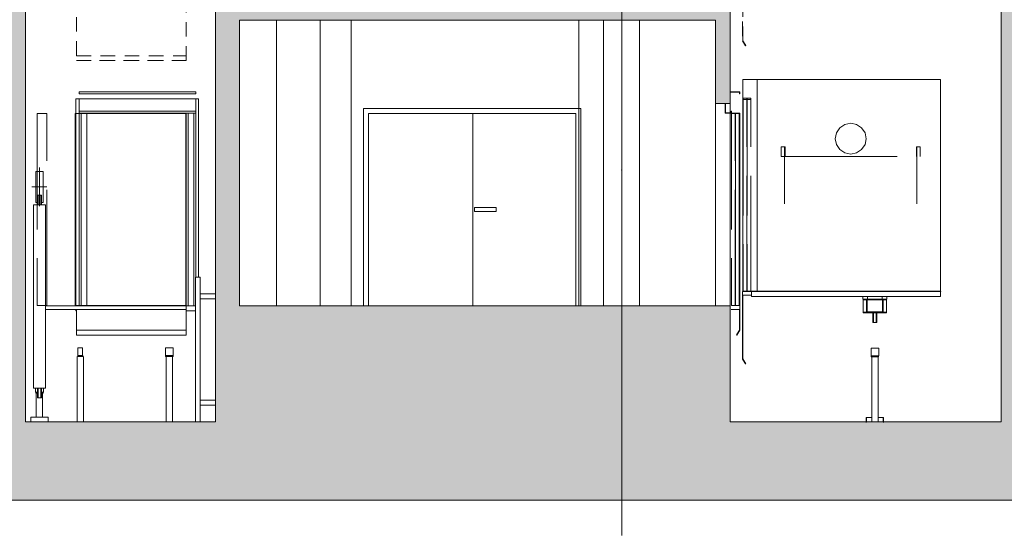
# Paper-space layout 'A-15 INWENTARYZACJA - PRZEKRÓJ' of a CAD drawing. Header units: millimetres. Extents: x 0 to 594, y 0 to 550.
# Tile 9 of 62: x 150 to 252, y 105 to 159. Entities that reach past the tile are written whole.
import ezdxf
from ezdxf.xclip import XClip

# ---------------------------------------------------------------- set-up
doc = ezdxf.new("R2010")
doc.units = ezdxf.units.MM
doc.header["$MEASUREMENT"] = 0
doc.header["$XCLIPFRAME"] = 0
for name, pattern in [('ACAD_ISO02W100', [15, 12, -3]), ('ACAD_ISO10W100', [185, 120, -30, 5, -30]), ('DASHDOTX2', [1000, 500, -250, 0, -250]), ('Przer. długie kreski', [2.5, 1.5, -1])]:
    doc.linetypes.add(name, pattern=pattern)
for name, color, linetype, lineweight, true_color in [('A_osie_Nr_pióra__16', 7, 'Continuous', 5, 0x0f0f0f), ('A_stolarka_Nr_pióra__10', 7, 'Continuous', 13, 0x4b4b4b), ('A_stolarka_Nr_pióra__9', 7, 'Continuous', 13, 0xadadad), ('A_winda_Nr_pióra__10', 7, 'Continuous', 13, 0x4b4b4b), ('A_ściany_Nr_pióra__9', 7, 'Continuous', 13, 0xadadad)]:
    doc.layers.add(name, color=color, linetype=linetype, lineweight=lineweight, true_color=true_color)
doc.layers.add('A_podrys', color=7, linetype='Continuous')
doc.layers.add('A_strop_Nr_pióra__1', color=7, linetype='Continuous', lineweight=20)
doc.layers.add('A_ściany_Nr_pióra__1', color=7, linetype='Continuous', lineweight=20)

# ---------------------------------------------------------------- blocks, each defined once
blk = doc.blocks.new('Rysunek_2_2', base_point=(-1563, -181.13))
at = {"linetype": 'Continuous', "lineweight": 0, "true_color": 0x000000}
h = blk.add_hatch(color=18, dxfattribs=at)
h.paths.add_polyline_path([(78.97, 521.26), (82.47, 521.26), (82.47, 526.77), (144.47, 526.77), (144.47, 492.06), (128.57, 492.06), (128.57, 487.83), (144.18, 487.83), (144.18, 485.03), (148.17, 485.03), (148.17, 458.83), (128.92, 458.83), (128.92, 459.34), (129.07, 459.34), (129.07, 460.34), (125.88, 460.34), (125.88, 460.84), (126.03, 460.84), (126.03, 461.84), (122.84, 461.84), (122.84, 462.34), (122.99, 462.34), (122.99, 463.34), (119.8, 463.34), (119.8, 463.84), (119.95, 463.84), (119.95, 464.84), (116.76, 464.84), (116.76, 465.34), (116.91, 465.34), (116.91, 466.34), (113.72, 466.34), (113.72, 466.85), (113.87, 466.85), (113.87, 467.85), (110.68, 467.85), (110.68, 468.35), (110.83, 468.35), (110.83, 469.35), (107.64, 469.35), (107.64, 469.85), (107.79, 469.85), (107.79, 470.85), (104.6, 470.85), (104.6, 471.35), (104.75, 471.35), (104.75, 472.35), (101.56, 472.35), (101.56, 472.86), (101.71, 472.86), (101.71, 473.86), (98.52, 473.86), (98.52, 474.36), (98.67, 474.36), (98.67, 475.36), (95.47, 475.36), (82.47, 475.36), (82.47, 472.16), (98.57, 472.16), (131.1, 456.08), (143.95, 456.08), (143.95, 452.03), (147.97, 452.03), (147.97, 425.98), (128.52, 425.98), (128.52, 426.47), (128.67, 426.47), (128.67, 427.47), (125.54, 427.47), (125.54, 427.95), (125.69, 427.95), (125.69, 428.95), (122.56, 428.95), (122.56, 429.44), (122.71, 429.44), (122.71, 430.44), (119.58, 430.44), (119.58, 430.92), (119.73, 430.92), (119.73, 431.92), (116.6, 431.92), (116.6, 432.4), (116.75, 432.4), (116.75, 433.4), (113.62, 433.4), (113.62, 433.89), (113.77, 433.89), (113.77, 434.89), (110.64, 434.89), (110.64, 435.37), (110.79, 435.37), (110.79, 436.37), (107.66, 436.37), (107.66, 436.86), (107.81, 436.86), (107.81, 437.86), (104.68, 437.86), (104.68, 438.34), (104.83, 438.34), (104.83, 439.34), (101.7, 439.34), (101.7, 439.82), (101.85, 439.82), (101.85, 440.82), (98.72, 440.82), (98.72, 441.31), (98.87, 441.31), (98.87, 442.31), (98.32, 442.31), (82.47, 442.31), (82.47, 439.31), (98.4, 439.31), (130.73, 423.21), (144.29, 423.21), (144.29, 419.15), (147.67, 419.15), (147.67, 393.01), (128.12, 393.01), (128.12, 393.52), (128.27, 393.52), (128.27, 394.52), (125.18, 394.52), (125.18, 395.04), (125.33, 395.04), (125.33, 396.04), (122.24, 396.04), (122.24, 396.55), (122.39, 396.55), (122.39, 397.55), (119.3, 397.55), (119.3, 398.06), (119.45, 398.06), (119.45, 399.06), (116.36, 399.06), (116.36, 399.58), (116.51, 399.58), (116.51, 400.58), (113.42, 400.58), (113.42, 401.09), (113.57, 401.09), (113.57, 402.09), (110.48, 402.09), (110.48, 402.6), (110.63, 402.6), (110.63, 403.6), (107.54, 403.6), (107.54, 404.12), (107.69, 404.12), (107.69, 405.12), (104.6, 405.12), (104.6, 405.63), (104.75, 405.63), (104.75, 406.63), (101.66, 406.63), (101.66, 407.14), (101.81, 407.14), (101.81, 408.14), (98.72, 408.14), (98.72, 408.66), (98.87, 408.66), (98.87, 409.66), (95.67, 409.66), (82.47, 409.66), (82.47, 406.41), (98.82, 406.41), (131.21, 389.73), (143.85, 389.73), (143.85, 385.84), (147.47, 385.84), (147.47, 359.73), (128.12, 359.73), (128.12, 360.24), (128.27, 360.24), (128.27, 361.24), (125.09, 361.24), (125.09, 361.76), (125.24, 361.76), (125.24, 362.76), (122.06, 362.76), (122.06, 363.27), (122.21, 363.27), (122.21, 364.27), (119.03, 364.27), (119.03, 364.78), (119.18, 364.78), (119.18, 365.78), (116, 365.78), (116, 366.29), (116.15, 366.29), (116.15, 367.29), (112.97, 367.29), (112.97, 367.8), (113.12, 367.8), (113.12, 368.8), (109.94, 368.8), (109.94, 369.31), (110.09, 369.31), (110.09, 370.31), (106.91, 370.31), (106.91, 370.82), (107.06, 370.82), (107.06, 371.82), (103.88, 371.82), (103.88, 372.34), (104.03, 372.34), (104.03, 373.34), (100.85, 373.34), (100.85, 373.85), (101, 373.85), (101, 374.85), (97.82, 374.85), (97.82, 375.36), (97.97, 375.36), (97.97, 376.36), (94.77, 376.36), (82.47, 376.36), (82.47, 373.21), (97.75, 373.21), (130.72, 356.76), (144.2, 356.76), (144.2, 353.09), (148.07, 353.09), (148.07, 326.66), (128.52, 326.66), (128.52, 327.15), (128.67, 327.15), (128.67, 328.15), (125.52, 328.15), (125.52, 328.65), (125.67, 328.65), (125.67, 329.65), (122.52, 329.65), (122.52, 330.14), (122.67, 330.14), (122.67, 331.14), (119.52, 331.14), (119.52, 331.64), (119.67, 331.64), (119.67, 332.64), (116.52, 332.64), (116.52, 333.14), (116.67, 333.14), (116.67, 334.14), (113.52, 334.14), (113.52, 334.63), (113.67, 334.63), (113.67, 335.63), (110.52, 335.63), (110.52, 336.13), (110.67, 336.13), (110.67, 337.13), (107.52, 337.13), (107.52, 337.62), (107.67, 337.62), (107.67, 338.62), (104.52, 338.62), (104.52, 339.12), (104.67, 339.12), (104.67, 340.12), (101.52, 340.12), (101.52, 340.61), (101.67, 340.61), (101.67, 341.61), (98.52, 341.61), (98.52, 342.11), (98.67, 342.11), (98.67, 343.11), (95.47, 343.11), (82.47, 343.11), (82.47, 340.11), (98.18, 340.11), (131.53, 323.48), (144.01, 323.48), (144.01, 319.91), (147.97, 319.91), (147.97, 293.68), (147.77, 293.68), (128.42, 293.68), (128.42, 294.19), (128.57, 294.19), (128.57, 295.19), (125.44, 295.19), (125.44, 295.69), (125.59, 295.69), (125.59, 296.69), (122.46, 296.69), (122.46, 297.19), (122.61, 297.19), (122.61, 298.19), (119.48, 298.19), (119.48, 298.69), (119.63, 298.69), (119.63, 299.69), (116.5, 299.69), (116.5, 300.19), (116.65, 300.19), (116.65, 301.19), (113.52, 301.19), (113.52, 301.7), (113.67, 301.7), (113.67, 302.7), (110.54, 302.7), (110.54, 303.2), (110.69, 303.2), (110.69, 304.2), (107.56, 304.2), (107.56, 304.7), (107.71, 304.7), (107.71, 305.7), (104.58, 305.7), (104.58, 306.2), (104.73, 306.2), (104.73, 307.2), (101.6, 307.2), (101.6, 307.71), (101.75, 307.71), (101.75, 308.71), (98.62, 308.71), (98.62, 309.21), (98.77, 309.21), (98.77, 310.21), (95.57, 310.21), (82.47, 310.21), (82.47, 307.01), (98.66, 307.01), (131.34, 290.53), (143.82, 290.53), (143.82, 286.84), (147.77, 286.84), (147.77, 260.63), (128.17, 260.63), (128.12, 260.63), (128.12, 261.1), (128.27, 261.1), (128.27, 262.1), (125.16, 262.1), (125.16, 262.57), (125.31, 262.57), (125.31, 263.57), (122.2, 263.57), (122.2, 264.03), (122.35, 264.03), (122.35, 265.03), (119.24, 265.03), (119.24, 265.5), (119.39, 265.5), (119.39, 266.5), (116.28, 266.5), (116.28, 266.96), (116.43, 266.96), (116.43, 267.96), (113.32, 267.96), (113.32, 268.43), (113.47, 268.43), (113.47, 269.43), (110.36, 269.43), (110.36, 269.89), (110.51, 269.89), (110.51, 270.89), (107.4, 270.89), (107.4, 271.36), (107.55, 271.36), (107.55, 272.36), (104.44, 272.36), (104.44, 272.83), (104.59, 272.83), (104.59, 273.83), (101.48, 273.83), (101.48, 274.29), (101.63, 274.29), (101.63, 275.29), (98.52, 275.29), (98.52, 275.76), (98.67, 275.76), (98.67, 276.76), (95.47, 276.76), (82.47, 276.76), (82.47, 273.91), (97.94, 273.91), (129.94, 258.06), (144.28, 258.06), (144.28, 254.06), (148.07, 254.06), (148.17, 254.06), (148.17, 227.86), (148.07, 227.86), (128.82, 227.86), (128.82, 228.32), (128.97, 228.32), (128.97, 229.32), (125.79, 229.32), (125.79, 229.78), (125.94, 229.78), (125.94, 230.78), (122.76, 230.78), (122.76, 231.24), (122.91, 231.24), (122.91, 232.24), (119.73, 232.24), (119.73, 232.69), (119.88, 232.69), (119.88, 233.69), (116.7, 233.69), (116.7, 234.15), (116.85, 234.15), (116.85, 235.15), (113.67, 235.15), (113.67, 235.61), (113.82, 235.61), (113.82, 236.61), (110.64, 236.61), (110.64, 237.07), (110.79, 237.07), (110.79, 238.07), (107.61, 238.07), (107.61, 238.53), (107.76, 238.53), (107.76, 239.53), (104.58, 239.53), (104.58, 239.99), (104.73, 239.99), (104.73, 240.99), (101.55, 240.99), (101.55, 241.45), (101.7, 241.45), (101.7, 242.45), (98.52, 242.45), (98.52, 242.91), (98.67, 242.91), (98.67, 243.91), (95.47, 243.91), (82.47, 243.91), (82.47, 257.51), (80.78, 257.51), (80.78, 257.46), (79.78, 257.46), (79.78, 257.51), (78.97, 257.51), (78.97, 128.86), (78.97, 108.71), (172.7, 108.71), (223.52, 108.71), (304.19, 108.71), (545.86, 108.71), (545.86, 212.65), (540.84, 212.65), (540.84, 210.9), (524.89, 210.9), (524.89, 211.43), (525.04, 211.43), (525.04, 212.43), (521.95, 212.43), (521.95, 212.96), (522.1, 212.96), (522.1, 213.96), (519.01, 213.96), (519.01, 214.5), (519.16, 214.5), (519.16, 215.5), (516.07, 215.5), (516.07, 216.03), (516.22, 216.03), (516.22, 217.03), (513.13, 217.03), (513.13, 217.56), (513.28, 217.56), (513.28, 218.56), (510.19, 218.56), (510.19, 219.09), (510.34, 219.09), (510.34, 220.09), (507.25, 220.09), (507.25, 220.63), (507.4, 220.63), (507.4, 221.63), (504.31, 221.63), (504.31, 222.16), (504.46, 222.16), (504.46, 223.16), (501.37, 223.16), (501.37, 223.69), (501.52, 223.69), (501.52, 224.69), (498.43, 224.69), (498.43, 225.23), (498.58, 225.23), (498.58, 226.23), (495.85, 226.23), (495.48, 226.23), (495.48, 226.76), (495.63, 226.76), (495.63, 227.76), (495.55, 227.76), (477.1, 227.76), (477.1, 254.11), (479.49, 254.11), (479.49, 257.94), (494.16, 257.94), (524.3, 242.5), (527.18, 241.03), (540.84, 241.03), (540.84, 243.98), (524.71, 243.98), (524.71, 244.5), (524.86, 244.5), (524.86, 245.5), (521.73, 245.5), (521.73, 246.03), (521.88, 246.03), (521.88, 247.03), (518.75, 247.03), (518.75, 247.56), (518.9, 247.56), (518.9, 248.56), (515.77, 248.56), (515.77, 249.09), (515.92, 249.09), (515.92, 250.09), (512.78, 250.09), (512.78, 250.62), (512.93, 250.62), (512.93, 251.62), (509.8, 251.62), (509.8, 252.14), (509.95, 252.14), (509.95, 253.14), (506.82, 253.14), (506.82, 253.67), (506.97, 253.67), (506.97, 254.67), (503.83, 254.67), (503.83, 255.2), (503.98, 255.2), (503.98, 256.2), (500.85, 256.2), (500.85, 256.73), (501, 256.73), (501, 257.73), (497.87, 257.73), (497.87, 258.25), (498.02, 258.25), (498.02, 259.25), (495.07, 259.25), (494.88, 259.25), (494.88, 259.78), (495.03, 259.78), (495.03, 260.78), (494.92, 260.78), (494.77, 260.78), (491.9, 260.78), (476.52, 260.78), (476.49, 260.78), (476.49, 287.01), (478.92, 287.01), (478.92, 290.88), (494.18, 290.88), (524.49, 275.51), (528.12, 273.68), (540.84, 273.68), (540.84, 276.99), (527.73, 276.99), (524.9, 276.99), (524.9, 277.51), (525.05, 277.51), (525.05, 278.51), (521.89, 278.51), (521.89, 279.04), (522.04, 279.04), (522.04, 280.04), (518.88, 280.04), (518.88, 280.57), (519.03, 280.57), (519.03, 281.57), (515.87, 281.57), (515.87, 282.09), (516.02, 282.09), (516.02, 283.09), (512.86, 283.09), (512.86, 283.62), (513.01, 283.62), (513.01, 284.62), (509.85, 284.62), (509.85, 285.14), (510, 285.14), (510, 286.14), (506.84, 286.14), (506.84, 286.67), (506.99, 286.67), (506.99, 287.67), (503.83, 287.67), (503.83, 288.2), (503.98, 288.2), (503.98, 289.2), (500.82, 289.2), (500.82, 289.72), (500.97, 289.72), (500.97, 290.72), (497.81, 290.72), (497.81, 291.25), (497.96, 291.25), (497.96, 292.25), (494.8, 292.25), (494.8, 292.27), (494.8, 292.77), (494.95, 292.77), (494.95, 293.77), (494.92, 293.77), (494.45, 293.77), (476.82, 293.77), (476.82, 319.77), (478.99, 319.77), (478.99, 323.72), (495.86, 323.72), (524.62, 308.91), (528.09, 307.13), (540.84, 307.13), (540.84, 310.43), (524.95, 310.43), (524.95, 310.96), (525.1, 310.96), (525.1, 311.96), (521.98, 311.96), (521.98, 312.49), (522.13, 312.49), (522.13, 313.49), (519.01, 313.49), (519.01, 314.02), (519.16, 314.02), (519.16, 315.02), (516.03, 315.02), (516.03, 315.55), (516.18, 315.55), (516.18, 316.55), (513.06, 316.55), (513.06, 317.08), (513.21, 317.08), (513.21, 318.08), (510.08, 318.08), (510.08, 318.62), (510.23, 318.62), (510.23, 319.62), (507.11, 319.62), (507.11, 320.15), (507.26, 320.15), (507.26, 321.15), (504.14, 321.15), (504.14, 321.68), (504.29, 321.68), (504.29, 322.68), (501.16, 322.68), (501.16, 323.21), (501.31, 323.21), (501.31, 324.21), (498.19, 324.21), (498.19, 324.74), (498.34, 324.74), (498.34, 325.74), (495.21, 325.74), (495.21, 325.76), (495.21, 326.27), (495.36, 326.27), (495.36, 327.27), (494.88, 327.27), (492.23, 327.27), (476.74, 327.27), (476.74, 353.5), (479.1, 353.5), (479.1, 357.27), (494.17, 357.27), (524.47, 342.22), (527.82, 340.56), (540.84, 340.56), (540.84, 343.72), (524.83, 343.72), (524.83, 344.21), (524.98, 344.21), (524.98, 345.21), (521.83, 345.21), (521.83, 345.7), (521.98, 345.7), (521.98, 346.7), (518.82, 346.7), (518.82, 347.2), (518.97, 347.2), (518.97, 348.2), (515.82, 348.2), (515.82, 348.69), (515.97, 348.69), (515.97, 349.69), (512.81, 349.69), (512.81, 350.18), (512.96, 350.18), (512.96, 351.18), (509.8, 351.18), (509.8, 351.68), (509.95, 351.68), (509.95, 352.68), (506.8, 352.68), (506.8, 353.17), (506.95, 353.17), (506.95, 354.17), (503.79, 354.17), (503.79, 354.66), (503.94, 354.66), (503.94, 355.66), (503.69, 355.66), (500.79, 355.66), (500.79, 356.15), (500.94, 356.15), (500.94, 357.15), (500.69, 357.15), (497.78, 357.15), (497.78, 357.65), (497.93, 357.65), (497.93, 358.65), (497.69, 358.65), (495.09, 358.65), (494.77, 358.65), (494.77, 359.14), (494.92, 359.14), (494.92, 360.14), (476.67, 360.14), (476.67, 386.4), (478.89, 386.4), (478.89, 389.9), (495.65, 389.9), (524.66, 375.54), (528.34, 373.72), (540.84, 373.72), (540.84, 377.06), (524.97, 377.06), (524.97, 377.54), (525.12, 377.54), (525.12, 378.54), (521.97, 378.54), (521.97, 379.03), (522.12, 379.03), (522.12, 380.03), (518.97, 380.03), (518.97, 380.51), (519.12, 380.51), (519.12, 381.51), (515.97, 381.51), (515.97, 382), (516.12, 382), (516.12, 383), (512.97, 383), (512.97, 383.48), (513.12, 383.48), (513.12, 384.48), (509.97, 384.48), (509.97, 384.97), (510.12, 384.97), (510.12, 385.97), (506.97, 385.97), (506.97, 386.45), (507.12, 386.45), (507.12, 387.45), (503.97, 387.45), (503.97, 387.94), (504.12, 387.94), (504.12, 388.94), (500.97, 388.94), (500.97, 389.42), (501.12, 389.42), (501.12, 390.42), (497.97, 390.42), (497.97, 390.91), (498.12, 390.91), (498.12, 391.91), (494.97, 391.91), (494.97, 392.39), (495.12, 392.39), (495.12, 393.39), (476.59, 393.39), (476.59, 419.55), (478.98, 419.55), (478.98, 423.32), (494.21, 423.32), (524.53, 408.57), (528.16, 406.81), (540.84, 406.81), (540.84, 410.09), (524.84, 410.09), (524.84, 410.56), (524.99, 410.56), (524.99, 411.56), (521.81, 411.56), (521.81, 412.04), (521.96, 412.04), (521.96, 413.04), (518.78, 413.04), (518.78, 413.51), (518.93, 413.51), (518.93, 414.51), (515.74, 414.51), (515.74, 414.99), (515.89, 414.99), (515.89, 415.99), (512.71, 415.99), (512.71, 416.47), (512.86, 416.47), (512.86, 417.47), (509.67, 417.47), (509.67, 417.94), (509.82, 417.94), (509.82, 418.94), (506.64, 418.94), (506.64, 419.42), (506.79, 419.42), (506.79, 420.42), (503.61, 420.42), (503.61, 420.89), (503.76, 420.89), (503.76, 421.89), (500.57, 421.89), (500.57, 422.37), (500.72, 422.37), (500.72, 423.37), (497.54, 423.37), (497.54, 423.85), (497.69, 423.85), (497.69, 424.85), (494.5, 424.85), (494.5, 425.32), (494.65, 425.32), (494.65, 426.32), (476.52, 426.32), (476.52, 452.45), (478.3, 452.45), (478.3, 456.35), (494.14, 456.35), (527.94, 439.88), (540.84, 439.88), (540.84, 442.96), (525.04, 442.96), (525.04, 443.42), (525.19, 443.42), (525.19, 444.42), (522.04, 444.42), (522.04, 444.89), (522.19, 444.89), (522.19, 445.89), (519.03, 445.89), (519.03, 446.35), (519.18, 446.35), (519.18, 447.35), (516.03, 447.35), (516.03, 447.82), (516.18, 447.82), (516.18, 448.82), (513.02, 448.82), (513.02, 449.28), (513.17, 449.28), (513.17, 450.28), (510.01, 450.28), (510.01, 450.75), (510.16, 450.75), (510.16, 451.75), (507.01, 451.75), (507.01, 452.22), (507.16, 452.22), (507.16, 453.22), (504, 453.22), (504, 453.68), (504.15, 453.68), (504.15, 454.68), (501, 454.68), (501, 455.15), (501.15, 455.15), (501.15, 456.15), (497.99, 456.15), (497.99, 456.61), (498.14, 456.61), (498.14, 457.61), (494.98, 457.61), (494.98, 458.08), (495.13, 458.08), (495.13, 459.08), (476.55, 459.08), (476.55, 485.3), (478.65, 485.3), (478.65, 488.69), (540.84, 488.69), (540.84, 485.32), (545.86, 485.32), (545.86, 508.74), (540.84, 508.74), (540.84, 506.9), (346.27, 506.9), (346.27, 532.46), (344.12, 532.46), (344.12, 530.1), (82.47, 530.1), (82.47, 532.46), (78.97, 532.46)])
h.paths.add_polyline_path([(95.47, 211.36), (82.47, 211.36), (82.47, 241.36), (97.33, 241.36), (131.39, 224.96), (144.13, 224.96), (144.13, 221.36), (148.07, 221.36), (148.07, 194.86), (128.52, 194.86), (128.52, 195.36), (128.67, 195.36), (128.67, 196.36), (125.52, 196.36), (125.52, 196.86), (125.67, 196.86), (125.67, 197.86), (122.52, 197.86), (122.52, 198.36), (122.67, 198.36), (122.67, 199.36), (119.52, 199.36), (119.52, 199.86), (119.67, 199.86), (119.67, 200.86), (116.52, 200.86), (116.52, 201.36), (116.67, 201.36), (116.67, 202.36), (113.52, 202.36), (113.52, 202.86), (113.67, 202.86), (113.67, 203.86), (110.52, 203.86), (110.52, 204.36), (110.67, 204.36), (110.67, 205.36), (107.52, 205.36), (107.52, 205.86), (107.67, 205.86), (107.67, 206.86), (104.52, 206.86), (104.52, 207.36), (104.67, 207.36), (104.67, 208.36), (101.52, 208.36), (101.52, 208.86), (101.67, 208.86), (101.67, 209.86), (98.52, 209.86), (98.52, 210.36), (98.67, 210.36), (98.67, 211.36)], flags=0)
h.paths.add_polyline_path([(82.47, 145.16), (82.47, 175.26), (98.26, 175.26), (131.33, 158.56), (144.57, 158.56), (144.57, 155.09), (147.97, 155.09), (147.97, 128.86), (126.42, 128.86), (126.42, 129.49), (126.57, 129.49), (126.57, 130.49), (123.48, 130.49), (123.48, 131.12), (123.63, 131.12), (123.63, 132.12), (120.53, 132.12), (120.53, 132.75), (120.68, 132.75), (120.68, 133.75), (117.59, 133.75), (117.59, 134.38), (117.74, 134.38), (117.74, 135.38), (114.64, 135.38), (114.64, 136.01), (114.79, 136.01), (114.79, 137.01), (111.7, 137.01), (111.7, 137.64), (111.85, 137.64), (111.85, 138.64), (108.75, 138.64), (108.75, 139.27), (108.9, 139.27), (108.9, 140.27), (105.81, 140.27), (105.81, 140.9), (105.96, 140.9), (105.96, 141.9), (102.87, 141.9), (102.87, 142.53), (103.02, 142.53), (103.02, 143.53), (99.92, 143.53), (99.92, 144.16), (100.07, 144.16), (100.07, 145.16), (96.87, 145.16)], flags=0)
h.paths.add_polyline_path([(98.57, 178.36), (82.47, 178.36), (82.47, 208.86), (97.17, 208.86), (130.97, 191.96), (144.13, 191.96), (144.13, 188.39), (147.87, 188.39), (147.87, 161.86), (131.47, 161.86), (128.27, 161.86), (128.12, 161.86), (128.12, 162.36), (128.27, 162.36), (128.27, 163.36), (125.15, 163.36), (125.15, 163.86), (125.3, 163.86), (125.3, 164.86), (122.18, 164.86), (122.18, 165.36), (122.33, 165.36), (122.33, 166.36), (119.21, 166.36), (119.21, 166.86), (119.36, 166.86), (119.36, 167.86), (116.24, 167.86), (116.24, 168.36), (116.39, 168.36), (116.39, 169.36), (113.27, 169.36), (113.27, 169.86), (113.42, 169.86), (113.42, 170.86), (110.3, 170.86), (110.3, 171.36), (110.45, 171.36), (110.45, 172.36), (107.33, 172.36), (107.33, 172.86), (107.48, 172.86), (107.48, 173.86), (104.36, 173.86), (104.36, 174.36), (104.51, 174.36), (104.51, 175.36), (101.39, 175.36), (101.39, 175.86), (101.54, 175.86), (101.54, 176.86), (98.42, 176.86), (98.42, 177.36), (98.57, 177.36)], flags=0)
h.paths.add_polyline_path([(150.52, 494.37), (170.2, 494.37), (170.2, 116.83), (150.52, 116.83)], flags=0)
h.paths.add_polyline_path([(172.7, 496.91), (150.52, 496.91), (150.52, 507.8), (150.52, 526.77), (195.18, 526.77), (195.18, 496.91)], flags=0)
h.paths.add_polyline_path([(172.7, 224.87), (222.02, 224.87), (222.02, 215.86), (223.52, 215.86), (223.52, 227.86), (172.7, 227.86), (172.7, 257.64), (222.02, 257.64), (222.02, 248.86), (223.52, 248.86), (223.52, 260.63), (172.7, 260.63), (172.7, 290.66), (222.02, 290.66), (222.02, 281.63), (223.52, 281.63), (223.52, 293.68), (172.7, 293.68), (172.7, 323.68), (222.02, 323.68), (222.02, 314.68), (223.52, 314.68), (223.52, 326.86), (172.7, 326.86), (172.7, 356.7), (222.02, 356.7), (222.02, 347.86), (223.52, 347.86), (223.52, 359.93), (172.7, 359.93), (172.7, 389.63), (222.02, 389.63), (222.02, 380.93), (223.52, 380.93), (223.52, 393.16), (172.7, 393.16), (172.7, 422.65), (222.02, 422.65), (222.02, 414.16), (223.52, 414.16), (223.52, 426.13), (172.7, 426.13), (172.7, 455.67), (222.02, 455.67), (222.02, 447.13), (223.52, 447.13), (223.52, 458.83), (172.7, 458.83), (172.7, 488.69), (222.02, 488.69), (222.02, 479.83), (223.52, 479.83), (223.52, 494.54), (251.6, 494.54), (251.6, 116.83), (223.52, 116.83), (223.52, 128.86), (172.7, 128.86), (172.7, 158.49), (222.02, 158.49), (222.02, 149.86), (223.52, 149.86), (223.52, 161.86), (172.7, 161.86), (172.7, 191.68), (222.02, 191.68), (222.02, 182.86), (223.52, 182.86), (223.52, 194.86), (172.7, 194.86)], flags=0)
h.paths.add_polyline_path([(196.18, 496.91), (196.18, 526.77), (211.83, 526.77), (211.83, 522.21), (215.55, 522.21), (215.55, 526.77), (277.7, 526.77), (277.7, 522.21), (281.34, 522.21), (281.34, 526.77), (330.07, 526.77), (343.4, 526.77), (343.4, 520.25), (344.31, 520.25), (344.31, 491.91), (330.07, 491.91), (308.34, 491.91), (308.34, 496.91), (302.69, 496.91), (223.52, 496.91), (222.02, 496.91)], flags=0)
h.paths.add_polyline_path([(252.99, 194.86), (252.99, 221.36), (256.74, 221.36), (256.74, 224.27), (276.25, 224.27), (276.25, 221.36), (280.6, 221.36), (280.6, 215.86), (282.33, 215.86), (282.33, 227.86), (253.1, 227.86), (253.1, 254.13), (255.96, 254.13), (255.96, 257.04), (276.56, 257.04), (276.56, 254.13), (280.53, 254.13), (280.53, 248.86), (282.33, 248.86), (282.33, 260.63), (253.1, 260.63), (253.1, 286.84), (255.62, 286.84), (255.62, 290.03), (276.43, 290.03), (276.43, 286.84), (280.91, 286.84), (280.91, 281.63), (282.33, 281.63), (282.33, 293.68), (253.1, 293.68), (253.1, 319.91), (255.56, 319.91), (255.56, 323.19), (276.41, 323.19), (276.41, 319.91), (280.78, 319.91), (280.78, 314.68), (282.33, 314.68), (282.33, 326.86), (253.1, 326.86), (253.1, 353.09), (255.85, 353.09), (255.85, 356.35), (276.87, 356.35), (276.87, 353.09), (280.77, 353.09), (280.77, 347.86), (282.33, 347.86), (282.33, 359.93), (253.1, 359.93), (253.1, 385.84), (255.8, 385.84), (255.8, 389.44), (276.57, 389.44), (276.57, 385.84), (280.77, 385.84), (280.77, 380.93), (282.33, 380.93), (282.33, 393.16), (253.1, 393.16), (253.1, 419.15), (255.38, 419.15), (255.38, 423.28), (277.09, 423.28), (277.09, 419.15), (280.85, 419.15), (280.85, 414.16), (282.33, 414.16), (282.33, 426.13), (253.1, 426.13), (253.1, 451.98), (255.98, 451.98), (255.98, 456.08), (276.88, 456.08), (276.86, 451.98), (280.85, 451.98), (280.85, 447.13), (282.33, 447.13), (282.33, 458.83), (253.1, 458.83), (253.1, 485), (255.97, 485), (255.97, 488.14), (276.82, 488.14), (276.82, 485), (280.95, 485), (280.95, 479.83), (282.33, 479.83), (282.33, 494.54), (302.69, 494.54), (302.69, 116.83), (282.33, 116.83), (282.33, 128.86), (253.1, 128.86), (253.1, 155.36), (255.66, 155.36), (255.66, 158.46), (277.1, 158.46), (277.1, 155.36), (280.75, 155.36), (280.75, 149.86), (282.33, 149.86), (282.33, 161.86), (253.1, 161.86), (253.1, 188.36), (255.71, 188.36), (255.71, 191.27), (276.58, 191.27), (276.58, 188.36), (280.69, 188.36), (280.69, 182.86), (282.33, 182.86), (282.33, 194.86)], flags=0)
h.paths.add_polyline_path([(304.19, 158.74), (455.37, 158.74), (455.37, 128.86), (304.19, 128.86)], flags=0)
h.paths.add_polyline_path([(304.19, 323.83), (474.63, 323.83), (474.63, 293.68), (304.19, 293.68)], flags=0)
h.paths.add_polyline_path([(304.19, 224.83), (474.63, 224.83), (474.63, 194.86), (304.19, 194.86)], flags=0)
h.paths.add_polyline_path([(304.19, 458.83), (304.19, 488.84), (474.63, 488.84), (474.63, 458.83)], flags=0)
h.paths.add_polyline_path([(304.19, 290.66), (474.63, 290.66), (474.63, 260.63), (304.19, 260.63)], flags=0)
h.paths.add_polyline_path([(474.63, 393.16), (304.19, 393.16), (304.19, 423.11), (474.63, 423.11)], flags=0)
h.paths.add_polyline_path([(304.19, 356.91), (474.63, 356.91), (474.63, 326.86), (304.19, 326.86)], flags=0)
h.paths.add_polyline_path([(304.19, 161.66), (304.19, 191.83), (474.63, 191.83), (474.63, 161.66), (455.37, 161.66)], flags=0)
h.paths.add_polyline_path([(304.19, 227.86), (304.19, 257.61), (474.63, 257.61), (474.63, 227.86)], flags=0)
h.paths.add_polyline_path([(304.19, 426.13), (304.19, 455.81), (474.63, 455.81), (474.63, 426.13)], flags=0)
h.paths.add_polyline_path([(304.19, 359.93), (304.19, 390.13), (474.63, 390.13), (474.63, 360.14), (474.63, 359.93)], flags=0)
h.paths.add_polyline_path([(349.33, 491.91), (349.33, 503.87), (540.84, 503.87), (540.84, 491.91), (474.63, 491.91)], flags=0)
h.paths.add_polyline_path([(540.84, 129.01), (456.87, 129.01), (456.87, 158.74), (474.63, 158.74), (474.63, 155.26), (479.28, 155.26), (479.28, 158.74), (495.61, 158.74), (516.72, 148.94), (518.58, 148.08), (518.58, 147.55), (540.84, 147.55)], flags=0)
h.paths.add_polyline_path([(477.02, 188.33), (479.35, 188.33), (479.35, 192.08), (494.25, 192.08), (524.53, 177), (528.16, 175.19), (540.84, 175.19), (540.84, 150.55), (519.73, 150.55), (516.95, 150.55), (516.95, 151.94), (513.96, 151.94), (513.96, 153.33), (510.97, 153.33), (510.97, 154.72), (507.98, 154.72), (507.98, 156.11), (504.99, 156.11), (504.99, 157.49), (502, 157.49), (502, 158.88), (499.01, 158.88), (499.01, 160.27), (496.02, 160.27), (496.02, 161.66), (494.83, 161.66), (477.02, 161.66)], flags=0)
h.paths.add_polyline_path([(477.1, 220.83), (479.25, 220.83), (479.25, 224.56), (495.44, 224.56), (524.46, 209.43), (525.68, 208.8), (526.72, 208.8), (540.84, 208.8), (540.84, 178.54), (527.76, 178.54), (525, 178.54), (525, 179.01), (525.15, 179.01), (525.15, 180.01), (522.02, 180.01), (522.02, 180.49), (522.17, 180.49), (522.17, 181.49), (519.03, 181.49), (519.03, 181.97), (519.18, 181.97), (519.18, 182.97), (516.04, 182.97), (516.04, 183.44), (516.19, 183.44), (516.19, 184.44), (513.06, 184.44), (513.06, 184.92), (513.21, 184.92), (513.21, 185.92), (510.07, 185.92), (510.07, 186.4), (510.22, 186.4), (510.22, 187.4), (507.08, 187.4), (507.08, 187.87), (507.23, 187.87), (507.23, 188.87), (504.1, 188.87), (504.1, 189.35), (504.25, 189.35), (504.25, 190.35), (501.11, 190.35), (501.11, 190.83), (501.26, 190.83), (501.26, 191.83), (498.12, 191.83), (498.12, 192.3), (498.27, 192.3), (498.27, 193.3), (495.27, 193.3), (495.13, 193.3), (495.13, 193.78), (495.28, 193.78), (495.28, 194.78), (494.87, 194.78), (477.1, 194.78)], flags=0)
at = {"layer": 'A_osie_Nr_pióra__16', "color": 250, "linetype": 'DASHDOTX2', "lineweight": 5, "true_color": 0x0f0f0f}
for p, q in [((212.3, 501.21), (212.3, 142.96)), ((212.3, 142.96), (212.3, 105.07))]:
    blk.add_line(p, q, dxfattribs=at)
blk.add_point((212.3, 142.96), dxfattribs=at)
blk.add_point((212.3, 142.96), dxfattribs=at)
at = {"layer": 'A_stolarka_Nr_pióra__10', "color": 251, "linetype": 'Continuous', "lineweight": 13, "true_color": 0x4b4b4b}
for p, q in [((197.04, 138.65), (197.04, 139.06)), ((197.04, 139.06), (199.27, 139.06)), ((199.27, 139.06), (199.27, 138.65)), ((199.27, 138.65), (197.04, 138.65))]:
    blk.add_line(p, q, dxfattribs=at)
at = {"layer": 'A_stolarka_Nr_pióra__9', "color": 253, "linetype": 'Continuous', "lineweight": 13, "true_color": 0xadadad}
for p, q in [((208.04, 149.34), (185.54, 149.34)), ((185.54, 149.34), (185.54, 128.86)), ((208.04, 149.34), (208.04, 128.86)), ((207.54, 148.84), (186.04, 148.84)), ((186.04, 148.84), (186.04, 128.86)), ((196.86, 148.84), (196.86, 128.86)), ((207.54, 148.84), (207.54, 128.86))]:
    blk.add_line(p, q, dxfattribs=at)
at = {"layer": 'A_strop_Nr_pióra__1', "color": 7, "linetype": 'Continuous', "lineweight": 20}
for p, q in [((172.7, 158.49), (222.02, 158.49)), ((223.52, 149.86), (222.02, 149.86)), ((223.52, 128.86), (172.7, 128.86)), ((150.52, 116.83), (170.2, 116.83)), ((223.52, 116.83), (237.67, 116.83)), ((239.37, 116.83), (251.6, 116.83)), ((78.97, 108.71), (545.86, 108.71))]:
    blk.add_line(p, q, dxfattribs=at)
at = {"layer": 'A_winda_Nr_pióra__10', "color": 251, "linetype": 'Przer. długie kreski', "lineweight": 13, "true_color": 0x4b4b4b}
for p, q in [((224.82, 163.36), (224.82, 156.36)), ((224.85, 156.36), (224.85, 162.99)), ((155.8, 161.32), (155.8, 154.31)), ((167.17, 154.31), (167.17, 161.32)), ((224.85, 156.37), (224.82, 156.35)), ((224.82, 156.36), (224.85, 156.36)), ((224.82, 156.35), (225.12, 155.85)), ((225.15, 155.87), (224.85, 156.37)), ((225.12, 155.85), (225.15, 155.87)), ((155.8, 154.82), (167.17, 154.82)), ((167.17, 154.33), (155.8, 154.33)), ((155.8, 154.31), (167.17, 154.31))]:
    blk.add_line(p, q, dxfattribs=at)
at = {"layer": 'A_winda_Nr_pióra__10', "color": 251, "linetype": 'Continuous', "lineweight": 13, "true_color": 0x4b4b4b}
for p, q in [((245.32, 152.36), (224.84, 152.36)), ((224.84, 152.36), (224.84, 130.4)), ((226.32, 130.4), (226.32, 152.36)), ((245.32, 130.4), (245.32, 152.36)), ((156.08, 151.08), (156.08, 150.88)), ((168.17, 151.08), (156.08, 151.08)), ((168.17, 150.88), (168.17, 151.08)), ((223.52, 148.89), (223.52, 151.08)), ((224.52, 151.08), (223.52, 151.08)), ((223.52, 151.05), (224.49, 151.05)), ((224.49, 151.05), (224.49, 150.88)), ((224.52, 150.88), (224.52, 151.08)), ((155.73, 128.86), (155.73, 150.36)), ((155.73, 150.36), (168.42, 150.36)), ((156.08, 150.88), (168.17, 150.88)), ((156.08, 150.36), (156.08, 128.86)), ((168.17, 131.86), (168.17, 150.36)), ((168.42, 150.36), (168.42, 131.86)), ((224.49, 150.88), (224.52, 150.88)), ((224.88, 150.41), (224.88, 150.26)), ((225.25, 150.41), (224.88, 150.41)), ((225.25, 150.26), (225.25, 150.41)), ((225.3, 150.41), (225.3, 150.26)), ((225.67, 150.41), (225.3, 150.41)), ((225.67, 150.26), (225.67, 150.41)), ((168.17, 149.06), (156.08, 149.06)), ((223.02, 149.86), (223.02, 148.86)), ((223.05, 148.89), (223.05, 149.86)), ((223.67, 149.06), (223.64, 149.06)), ((223.64, 149.06), (223.64, 148.89)), ((223.67, 148.86), (223.67, 149.06)), ((167.12, 148.81), (155.65, 148.81)), ((155.65, 148.81), (155.65, 128.91)), ((155.8, 148.81), (155.8, 148.86)), ((156.08, 148.86), (168.17, 148.86)), ((156.28, 128.86), (156.28, 148.86)), ((156.88, 148.86), (156.88, 128.86)), ((167.12, 128.91), (167.12, 148.81)), ((167.17, 148.86), (167.17, 126.36)), ((167.37, 128.86), (167.37, 148.86)), ((167.97, 148.86), (167.97, 128.86)), ((224.52, 148.86), (223.02, 148.86)), ((223.64, 148.89), (223.05, 148.89)), ((224.09, 148.81), (224.09, 128.91)), ((224.46, 148.81), (224.09, 148.81)), ((224.46, 128.91), (224.46, 148.81)), ((224.52, 126.36), (224.52, 148.86)), ((151.58, 142.81), (151.58, 139.61)), ((152.33, 142.81), (151.58, 142.81)), ((152.33, 139.61), (152.33, 142.81)), ((151.76, 140.36), (151.76, 139.36)), ((152.16, 140.36), (151.76, 140.36)), ((151.81, 140.36), (151.81, 139.36)), ((152.11, 140.36), (152.11, 139.36)), ((152.16, 139.36), (152.16, 140.36)), ((152.58, 139.36), (151.33, 139.36)), ((151.33, 139.36), (151.33, 120.33)), ((151.58, 139.61), (151.76, 139.61)), ((152.16, 139.61), (152.33, 139.61)), ((152.58, 120.33), (152.58, 139.36)), ((168.62, 131.86), (168.12, 131.86)), ((168.12, 131.86), (168.12, 116.83)), ((168.62, 116.83), (168.62, 131.86)), ((170.2, 130.11), (168.62, 130.11)), ((168.62, 129.61), (170.2, 129.61)), ((224.82, 130.36), (245.34, 130.36)), ((224.82, 130.36), (224.82, 123.36)), ((224.82, 129.99), (225.72, 129.99)), ((224.84, 130.4), (245.34, 130.4)), ((224.85, 123.36), (224.85, 129.99)), ((224.88, 130.41), (225.25, 130.41)), ((225.3, 130.41), (225.67, 130.41)), ((225.71, 130.4), (225.71, 130.36)), ((225.72, 130.36), (225.72, 129.86)), ((225.72, 129.86), (245.32, 129.86)), ((226.31, 130.4), (226.31, 130.36)), ((237.27, 129.86), (237.27, 129.56)), ((237.77, 129.56), (237.77, 129.86)), ((239.27, 129.86), (239.27, 129.56)), ((239.77, 129.56), (239.77, 129.86)), ((245.31, 130.36), (245.31, 130.4)), ((245.32, 129.86), (245.32, 130.36)), ((245.34, 130.36), (245.34, 130.4)), ((168.12, 128.86), (152.58, 128.86)), ((155.65, 128.91), (167.12, 128.91)), ((155.8, 128.86), (155.8, 128.91)), ((224.09, 128.91), (224.46, 128.91)), ((237.27, 129.56), (239.77, 129.56)), ((237.32, 129.56), (237.32, 128.16)), ((237.32, 129.51), (237.67, 129.51)), ((237.67, 129.51), (237.67, 128.21)), ((237.72, 129.56), (237.72, 128.16)), ((237.72, 129.51), (239.32, 129.51)), ((239.32, 128.16), (239.32, 129.56)), ((239.37, 129.51), (239.72, 129.51)), ((239.37, 128.21), (239.37, 129.51)), ((239.72, 128.16), (239.72, 129.56)), ((152.58, 128.48), (167.17, 128.48)), ((155.73, 128.48), (155.73, 128.36)), ((155.73, 128.36), (155.8, 128.36)), ((155.8, 128.48), (155.8, 126.36)), ((167.17, 128.36), (168.12, 128.36)), ((223.62, 128.48), (224.52, 128.48)), ((224.49, 128.48), (224.49, 126.36)), ((237.67, 128.21), (237.32, 128.21)), ((237.32, 128.16), (239.72, 128.16)), ((239.32, 128.26), (237.72, 128.26)), ((238.32, 128.16), (238.32, 127.16)), ((238.37, 127.16), (238.37, 128.16)), ((238.67, 127.16), (238.67, 128.16)), ((238.72, 127.16), (238.72, 128.16)), ((239.72, 128.21), (239.37, 128.21)), ((238.32, 127.16), (238.72, 127.16)), ((155.8, 126.36), (167.17, 126.36)), ((155.8, 126.36), (155.8, 125.85)), ((167.17, 126.36), (155.8, 126.36)), ((155.8, 126.34), (167.17, 126.34)), ((155.8, 125.85), (167.17, 125.85)), ((167.17, 125.85), (167.17, 126.36)), ((224.49, 126.36), (224.19, 125.87)), ((224.19, 125.87), (224.22, 125.85)), ((224.22, 125.85), (224.52, 126.34)), ((224.49, 126.36), (224.52, 126.36)), ((224.52, 126.34), (224.49, 126.36)), ((155.95, 124.53), (156.43, 124.53)), ((155.95, 123.73), (155.95, 124.53)), ((156.43, 124.53), (156.43, 123.73)), ((165.82, 124.53), (165.02, 124.53)), ((165.02, 124.53), (165.02, 123.73)), ((165.82, 123.73), (165.82, 124.53)), ((238.92, 124.48), (238.12, 124.48)), ((238.12, 124.48), (238.12, 123.68)), ((238.92, 123.68), (238.92, 124.48)), ((155.88, 116.83), (155.88, 123.63)), ((155.94, 123.63), (155.94, 123.73)), ((156.44, 123.63), (155.94, 123.63)), ((156.43, 123.73), (155.95, 123.73)), ((156.44, 123.73), (156.44, 123.63)), ((156.51, 123.63), (156.51, 116.83)), ((165.02, 123.73), (165.82, 123.73)), ((165.03, 123.73), (165.03, 123.63)), ((165.03, 123.63), (165.81, 123.63)), ((165.1, 123.63), (165.1, 116.83)), ((165.75, 116.83), (165.75, 123.63)), ((165.81, 123.63), (165.81, 123.73)), ((238.12, 123.68), (238.92, 123.68)), ((238.13, 123.68), (238.13, 123.58)), ((238.13, 123.58), (238.91, 123.58)), ((238.2, 123.58), (238.2, 116.83)), ((238.85, 116.83), (238.85, 123.58)), ((238.91, 123.58), (238.91, 123.68)), ((224.85, 123.37), (224.82, 123.35)), ((224.82, 123.36), (224.85, 123.36)), ((224.82, 123.35), (225.12, 122.85)), ((225.15, 122.87), (224.85, 123.37)), ((225.12, 122.85), (225.15, 122.87)), ((151.33, 120.33), (152.58, 120.33)), ((151.56, 120.33), (151.56, 119.93)), ((151.56, 119.93), (151.76, 119.93)), ((151.57, 119.93), (151.57, 119.83)), ((151.57, 119.83), (151.76, 119.83)), ((151.63, 119.83), (151.63, 117.33)), ((151.76, 120.33), (151.76, 119.33)), ((151.81, 119.33), (151.81, 120.33)), ((152.11, 119.33), (152.11, 120.33)), ((152.16, 119.33), (152.16, 120.33)), ((152.16, 119.93), (152.36, 119.93)), ((152.16, 119.83), (152.35, 119.83)), ((152.28, 117.33), (152.28, 119.83)), ((152.35, 119.83), (152.35, 119.93)), ((152.36, 119.93), (152.36, 120.33)), ((151.76, 119.33), (152.16, 119.33)), ((170.2, 119.08), (168.62, 119.08)), ((168.62, 118.58), (170.2, 118.58)), ((151.06, 117.33), (151.06, 116.83)), ((152.86, 117.33), (151.06, 117.33)), ((152.86, 116.83), (152.86, 117.33)), ((237.62, 117.28), (237.62, 116.78)), ((238.2, 117.28), (237.62, 117.28)), ((237.67, 116.83), (237.67, 117.28)), ((239.37, 116.83), (237.67, 116.83)), ((239.42, 117.28), (238.85, 117.28)), ((239.37, 117.28), (239.37, 116.83)), ((239.42, 116.78), (239.42, 117.28))]:
    blk.add_line(p, q, dxfattribs=at)
at = {"layer": 'A_winda_Nr_pióra__10', "color": 251, "linetype": 'ACAD_ISO02W100', "lineweight": 13, "true_color": 0x4b4b4b}
for p, q in [((225.25, 150.26), (224.88, 150.26)), ((224.88, 150.26), (224.88, 130.36)), ((225.25, 130.36), (225.25, 150.26)), ((225.67, 150.26), (225.3, 150.26)), ((225.3, 150.26), (225.3, 130.36)), ((225.67, 130.36), (225.67, 150.26)), ((152.73, 148.81), (151.73, 148.81)), ((151.73, 148.81), (151.73, 128.91)), ((152.73, 128.91), (152.73, 148.81)), ((224.04, 148.81), (223.67, 148.81)), ((223.67, 148.81), (223.67, 128.91)), ((224.04, 128.91), (224.04, 148.81)), ((234.89, 147.34), (234.54, 146.82)), ((235.41, 147.69), (234.89, 147.34)), ((236.02, 147.81), (235.41, 147.69)), ((236.63, 147.69), (236.02, 147.81)), ((237.15, 147.34), (236.63, 147.69)), ((237.5, 146.82), (237.15, 147.34)), ((234.54, 146.82), (234.42, 146.21)), ((234.42, 146.21), (234.54, 145.6)), ((237.62, 146.21), (237.5, 146.82)), ((237.5, 145.6), (237.62, 146.21)), ((229.22, 145.36), (228.82, 145.36)), ((228.82, 145.36), (228.82, 144.36)), ((229.17, 139.47), (229.17, 145.36)), ((229.22, 144.36), (229.22, 145.36)), ((234.54, 145.6), (234.89, 145.08)), ((234.89, 145.08), (235.41, 144.73)), ((236.63, 144.73), (237.15, 145.08)), ((237.15, 145.08), (237.5, 145.6)), ((243.22, 145.36), (242.82, 145.36)), ((242.82, 145.36), (242.82, 144.36)), ((242.87, 145.36), (242.87, 139.47)), ((243.22, 144.36), (243.22, 145.36)), ((228.82, 144.36), (243.22, 144.36)), ((235.41, 144.73), (236.02, 144.61)), ((236.02, 144.61), (236.63, 144.73)), ((151.73, 128.91), (152.73, 128.91)), ((223.67, 128.91), (224.04, 128.91))]:
    blk.add_line(p, q, dxfattribs=at)
at = {"layer": 'A_winda_Nr_pióra__10', "color": 251, "linetype": 'ACAD_ISO10W100', "lineweight": 13, "true_color": 0x4b4b4b}
for p, q in [((151.96, 143.21), (151.96, 139.21)), ((152.73, 141.21), (151.18, 141.21))]:
    blk.add_line(p, q, dxfattribs=at)
at = {"layer": 'A_ściany_Nr_pióra__1', "color": 7, "linetype": 'Continuous', "lineweight": 20}
for p, q in [((150.52, 494.37), (150.52, 116.83)), ((170.2, 494.37), (170.2, 116.83)), ((251.6, 494.54), (251.6, 116.83)), ((223.52, 161.86), (223.52, 149.86)), ((172.7, 158.49), (172.7, 128.86)), ((222.02, 158.49), (222.02, 149.86)), ((223.52, 128.86), (223.52, 116.83))]:
    blk.add_line(p, q, dxfattribs=at)
at = {"layer": 'A_ściany_Nr_pióra__9', "color": 253, "linetype": 'Continuous', "lineweight": 13, "true_color": 0xadadad}
for p, q in [((176.52, 158.49), (176.52, 128.86)), ((181.05, 158.49), (181.05, 128.86)), ((184.25, 158.49), (184.25, 128.86)), ((207.86, 158.49), (207.86, 128.86)), ((210.39, 158.49), (210.39, 128.86)), ((214.14, 158.49), (214.14, 128.86)), ((222.02, 149.86), (222.02, 128.86)), ((223.52, 148.89), (223.52, 128.86))]:
    blk.add_line(p, q, dxfattribs=at)

psp = doc.layouts.new('A-15 INWENTARYZACJA - PRZEKRÓJ')

# ---------------------------------------------------------------- block references
at = {"layer": 'A_podrys', "color": 37, "linetype": 'Continuous', "lineweight": 5, "true_color": 0x656532}
ref = psp.add_blockref('Rysunek_2_2', (-1563, -181.13), dxfattribs=at)
XClip(ref).set_block_clipping_path([(33.4137328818, 99.0731171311), (589.1, 545.1)])

doc.saveas('drawing.dxf')
